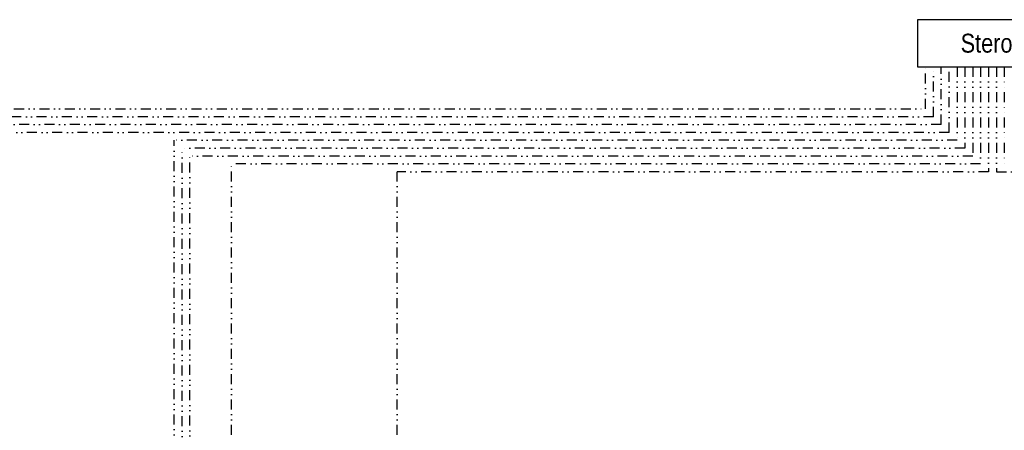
# Model space of a CAD drawing. Header units: centimetres. Extents: x 4745 to 39369, y 17389 to 19524.
# Tile 181 of 188: x 36841 to 37466, y 18720 to 18980. Entities that reach past the tile are written whole.
import ezdxf

# ---------------------------------------------------------------- set-up
doc = ezdxf.new("R2010")
doc.units = ezdxf.units.CM
doc.linetypes.add('DIVIDE2', pattern=[15.875, 6.35, -3.175, 0, -3.175, 0, -3.175])
doc.layers.add('IS_sygnał', color=210, linetype='DIVIDE2', lineweight=25)
doc.layers.add('Tekst', color=7, linetype='Continuous', lineweight=15)
doc.styles.add('styl1', font='ARIALN.TTF')

msp = doc.modelspace()

# ---------------------------------------------------------------- linework, layer by layer
at = {"layer": 'IS_sygnał'}
for p, q in [((37415.98, 18923.77), (37415.98, 18950.36)), ((37420.98, 18918.77), (37420.98, 18950.36)), ((37425.98, 18913.77), (37425.98, 18950.36)), ((37430.98, 18908.77), (37430.98, 18950.36)), ((37435.98, 18950.36), (37435.98, 18903.77)), ((37440.98, 18950.36), (37440.98, 18898.77)), ((37445.98, 18950.36), (37445.98, 18893.77)), ((37450.98, 18950.36), (37450.98, 18888.77)), ((37455.98, 18950.36), (37455.98, 18883.77)), ((37460.98, 18950.36), (37460.98, 18883.77)), ((37465.98, 18950.36), (37465.98, 18888.77)), ((36339.37, 18923.77), (37415.98, 18923.77)), ((37420.98, 18918.77), (36354.37, 18918.77)), ((37425.98, 18913.77), (36547.03, 18913.77)), ((37430.98, 18908.77), (36739.69, 18908.77)), ((36939.34, 18032.22), (36939.34, 18903.77)), ((37435.98, 18903.77), (36939.34, 18903.77)), ((37440.98, 18898.77), (36944.34, 18898.77)), ((36944.34, 18047.22), (36944.34, 18898.77)), ((37445.98, 18893.77), (36949.34, 18893.77)), ((36949.34, 18385.1), (36949.34, 18893.77)), ((37450.98, 18888.77), (36975.73, 18888.77)), ((36975.73, 18684.76), (36975.73, 18888.77)), ((37455.98, 18883.77), (37080.73, 18883.77)), ((37080.73, 18684.76), (37080.73, 18883.77)), ((37460.98, 18883.77), (37565.88, 18883.77))]:
    msp.add_line(p, q, dxfattribs=at)
at = {"layer": 'IS_sygnał', "linetype": 'ByBlock'}
msp.add_lwpolyline([(37410.98, 18980.36), (37410.98, 18950.36), (37525.98, 18950.36), (37525.98, 18980.36)], close=True, dxfattribs=at)

# ---------------------------------------------------------------- texts
at = {"layer": 'Tekst', "insert": (37468.48, 18965.36), "char_height": 12, "width": 115, "attachment_point": 5, "style": 'styl1'}
msp.add_mtext('\\pxqc;Sterownik', dxfattribs=at)

doc.saveas('drawing.dxf')
